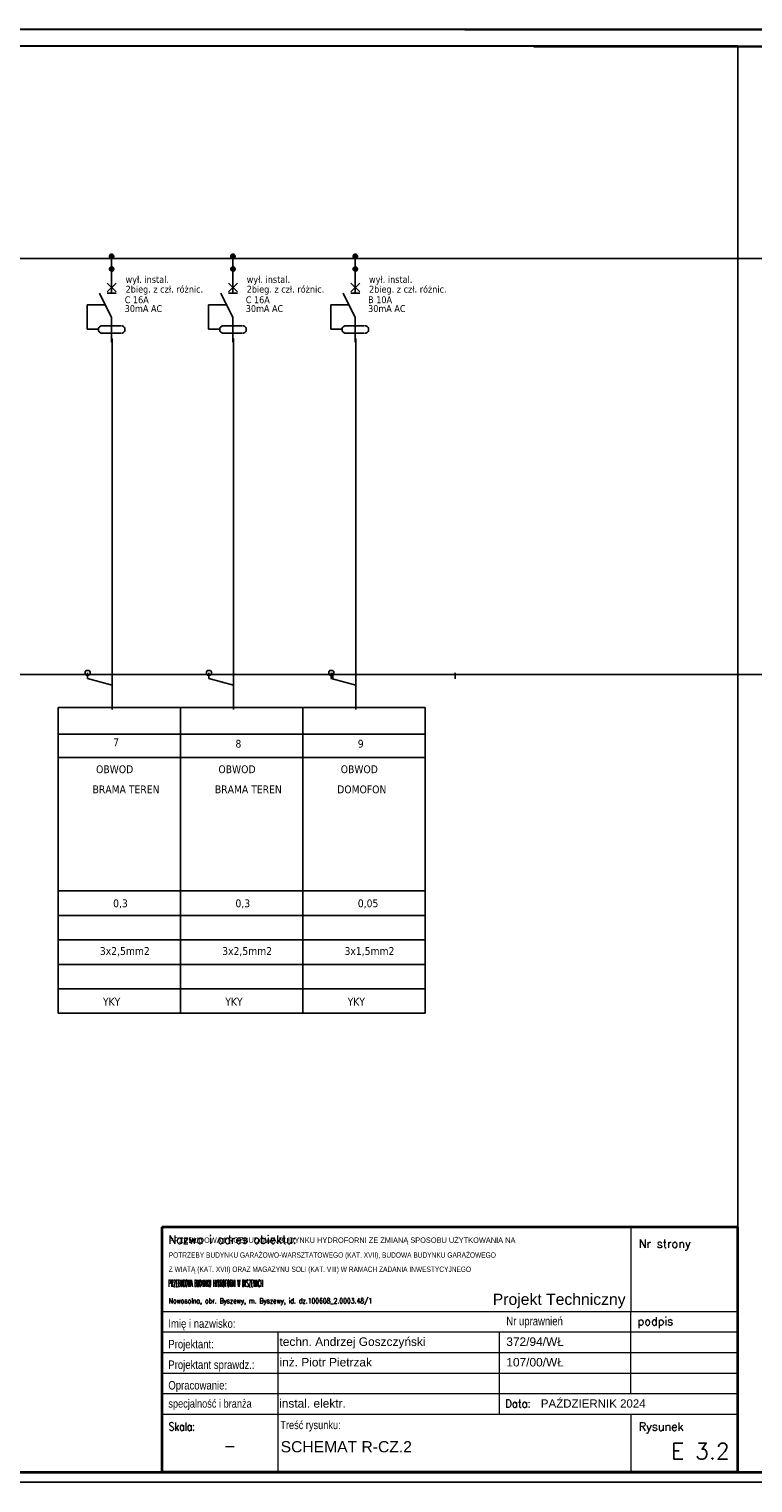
# Model space of a CAD drawing. Header units: millimetres. Extents: x 18084 to 47233, y 38174 to 56392.
# Tile 44 of 251: x 28927 to 30406, y 41994 to 44966. Entities that reach past the tile are written whole.
import ezdxf
from ezdxf.enums import TextEntityAlignment as Align

# ---------------------------------------------------------------- set-up
doc = ezdxf.new("R2010")
doc.units = ezdxf.units.MM
doc.header["$LTSCALE"] = 100
doc.linetypes.add('DASHEDX2', pattern=[38.1, 25.4, -12.7])
for name, color, linetype in [('3', 7, 'Continuous'), ('4', 7, 'Continuous'), ('5', 7, 'Continuous'), ('6', 7, 'Continuous')]:
    doc.layers.add(name, color=color, linetype=linetype)
for name, color, linetype, lineweight in [('_M_TABELKA RZUT CAŁOŚCI', 7, 'Continuous', 20), ('_TABELKA_Nr_Pióra__1', 7, 'Continuous', 13), ('A-tabelka', 251, 'Continuous', 20)]:
    doc.layers.add(name, color=color, linetype=linetype, lineweight=lineweight)
doc.styles.add('ARIAL', font='arial.ttf', dxfattribs={"width": 0.8})
doc.styles.add('GENERATED_STYLE_2', font='arial.ttf')
doc.styles.add('ROMANS', font='romans.shx', dxfattribs={"width": 0.7})
doc.styles.add('SIMPLEX', font='simplex.shx')
doc.styles.add('TAHOMA', font='tahoma.ttf')

# ---------------------------------------------------------------- blocks, each defined once
blk = doc.blocks.new('Tabela_A+SPR_ADT')
at = {"color": 5, "lineweight": 35}
for p, q in [((0, 546.1), (-1286.3, 546.1)), ((-1286.3, 546.1), (-1286.3, 0)), ((0, 0), (0, 546.1)), ((-1286.3, 0), (0, 0))]:
    blk.add_line(p, q, dxfattribs=at)
for p, q in [((-238.9, 546.1), (-238.9, 358.3)), ((-1286.3, 358.3), (0, 358.3)), ((-238.9, 174.6), (-238.9, 358.3)), ((-1286.3, 312.4), (0, 312.4)), ((-1026.1, 128.6), (-1026.1, 312.4)), ((-531.9, 128.6), (-531.9, 312.4)), ((-1286.3, 266.4), (0, 266.4)), ((-1286.3, 220.5), (0, 220.5)), ((-1286.3, 174.6), (-422.6, 174.6)), ((-422.6, 174.6), (0, 174.6)), ((-1286.3, 128.6), (0, 128.6)), ((-1026.1, 0), (-1026.1, 128.6)), ((-238.9, 128.6), (-238.9, 0))]:
    blk.add_line(p, q)
at = {"color": 7, "linetype": 'Continuous', "style": 'ROMANS'}
blk.add_text('Nazwa i adres obiektu:', height=18.375, dxfattribs=at).set_placement((-1271.4, 509.4))
at = {"color": 7, "style": 'ROMANS'}
for s, p in [('Nr strony', (-221.4, 500.2)), ('podpis', (-224, 327.1)), ('Rysunek', (-221.4, 91.9))]:
    blk.add_text(s, height=18.38, dxfattribs=at).set_placement(p)
at = {"color": 7}
for s, height, style, width, p in [('Imię i nazwisko:', 19, 'ARIAL', 0.8, (-1271.4, 321.6)), ('Nr uprawnień', 19, 'ARIAL', 0.8, (-517, 327.1)), ('Projektant:', 19, 'ARIAL', 0.8, (-1271.4, 275.6)), ('Projektant sprawdz.:', 19, 'ARIAL', 0.8, (-1271.4, 229.7)), ('Opracowanie:', 19, 'ARIAL', 0.8, (-1271.4, 183.8)), ('specjalność i branża', 18.375, 'ARIAL', 0.8, (-1271.4, 143.3)), ('Data:', 18.38, 'ROMANS', 0.9, (-519.6, 143.3)), ('Skala:', 18.38, 'ROMANS', 0.8, (-1270.5, 91.9)), ('Treść rysunku:', 18.375, 'ARIAL', 0.8, (-1021.5, 95.4))]:
    blk.add_text(s, height=height, dxfattribs=dict(at, style=style, width=width)).set_placement(p)
at = {"color": 7, "style": 'ROMANS', "width": 0.85, "flags": 4}
blk.add_attdef('NAZWA', text='', height=22, dxfattribs=at).set_placement((-1270.5, 496.6), align=Align.TOP_LEFT)
at = {"color": 7}
for tag, p, height, style, width, flags in [('OBIEKT_1', (-1270.5, 438.3), 22, 'ROMANS', 0.72, 4), ('ADRES_1', (-1270.5, 405.9), 19, 'ROMANS', 0.75, 4), ('ADRES_2', (-1270.5, 376.1), 19, 'ROMANS', 0.75, 4), ('PROJEKTANT_ARCHITEKTURY', (-1023.3, 281.1), 19, 'ROMANS', 0.85, 8), ('UPR_1', (-517, 281.1), 19, 'ROMANS', 0.85, 4), ('PROJEKTANT_SPRAWDZAJACY', (-1023.3, 235.2), 19, 'ROMANS', 0.85, 8), ('UPR_2', (-517, 235.2), 19, 'ROMANS', 0.85, 4), ('OPRACOWANIE', (-1023.3, 189.3), 19, 'ROMANS', 0.7, 4), ('UPR_3', (-517, 189.3), 19, 'ROMANS', 0.85, 4), ('BRANŻA', (-1024.2, 143.3), 19, 'ARIAL', 0.9, 4)]:
    blk.add_attdef(tag, p, '', height=height, dxfattribs=dict(at, style=style, width=width, flags=flags))
at = {"color": 7, "style": 'ROMANS', "flags": 4}
blk.add_attdef('NR_STR', text='', height=36, dxfattribs=at).set_placement((-19.5, 436.5), align=Align.RIGHT)
at = {"color": 7, "lineweight": 35, "style": 'ROMANS', "width": 0.9, "flags": 4}
blk.add_attdef('DATA', (-440, 143.3), '', height=18.4, dxfattribs=at)
at = {"color": 5, "lineweight": 35, "style": 'ROMANS', "flags": 4}
blk.add_attdef('SKALA', text='', height=25, dxfattribs=at).set_placement((-1133.9, 58.5), align=Align.MIDDLE_CENTER)
at = {"color": 5, "lineweight": 35, "style": 'ROMANS', "width": 0.85, "flags": 4}
for tag, p in [('TEMAT', (-1024.2, 58)), ('TEMAT2', (-1024.2, 19.9))]:
    blk.add_attdef(tag, p, '', height=25, dxfattribs=at)
at = {"color": 5, "lineweight": 35, "style": 'ROMANS', "flags": 4}
blk.add_attdef('NR', text='', height=36, dxfattribs=at).set_placement((-18.4, 28.2), align=Align.RIGHT)

msp = doc.modelspace()

# ---------------------------------------------------------------- hatches: boundary and pattern name
at = {"linetype": 'Continuous'}
h = msp.add_hatch(dxfattribs=at)
h.set_pattern_fill('ANSI31', color=256, style=0)
h.set_pattern_definition([(45, (23144.7671, 57519.32565), (-0.0883883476, 0.0883883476), [])])
h.paths.add_polyline_path([(29091.2, 44501.7), (29091.3, 44500.8), (29091.5, 44500), (29091.9, 44499.2), (29092.5, 44498.5), (29093.2, 44498), (29093.9, 44497.6), (29094.8, 44497.3), (29095.7, 44497.2), (29096.5, 44497.3), (29097.4, 44497.6), (29098.2, 44498), (29098.9, 44498.5), (29099.4, 44499.2), (29099.8, 44500), (29100.1, 44500.8), (29100.2, 44501.7), (29100.1, 44502.6), (29099.8, 44503.4), (29099.4, 44504.2), (29098.9, 44504.9), (29098.2, 44505.5), (29097.4, 44505.9), (29096.5, 44506.1), (29095.7, 44506.2), (29094.8, 44506.1), (29093.9, 44505.9), (29093.2, 44505.5), (29092.5, 44504.9), (29091.9, 44504.2), (29091.5, 44503.4), (29091.3, 44502.6)])
h = msp.add_hatch(dxfattribs=at)
h.set_pattern_fill('ANSI31', color=256, style=0)
h.set_pattern_definition([(45, (23392.7671, 57519.32565), (-0.0883883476, 0.0883883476), [])])
h.paths.add_polyline_path([(29339.2, 44501.7), (29339.3, 44500.8), (29339.5, 44500), (29339.9, 44499.2), (29340.5, 44498.5), (29341.2, 44498), (29341.9, 44497.6), (29342.8, 44497.3), (29343.7, 44497.2), (29344.5, 44497.3), (29345.4, 44497.6), (29346.2, 44498), (29346.9, 44498.5), (29347.4, 44499.2), (29347.8, 44500), (29348.1, 44500.8), (29348.2, 44501.7), (29348.1, 44502.6), (29347.8, 44503.4), (29347.4, 44504.2), (29346.9, 44504.9), (29346.2, 44505.5), (29345.4, 44505.9), (29344.5, 44506.1), (29343.7, 44506.2), (29342.8, 44506.1), (29341.9, 44505.9), (29341.2, 44505.5), (29340.5, 44504.9), (29339.9, 44504.2), (29339.5, 44503.4), (29339.3, 44502.6)])
h = msp.add_hatch(dxfattribs=at)
h.set_pattern_fill('ANSI31', color=256, style=0)
h.set_pattern_definition([(45, (23642.7671, 57519.32565), (-0.0883883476, 0.0883883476), [])])
h.paths.add_polyline_path([(29589.2, 44501.7), (29589.3, 44500.8), (29589.5, 44500), (29589.9, 44499.2), (29590.5, 44498.5), (29591.2, 44498), (29591.9, 44497.6), (29592.8, 44497.3), (29593.7, 44497.2), (29594.5, 44497.3), (29595.4, 44497.6), (29596.2, 44498), (29596.9, 44498.5), (29597.4, 44499.2), (29597.8, 44500), (29598.1, 44500.8), (29598.2, 44501.7), (29598.1, 44502.6), (29597.8, 44503.4), (29597.4, 44504.2), (29596.9, 44504.9), (29596.2, 44505.5), (29595.4, 44505.9), (29594.5, 44506.1), (29593.7, 44506.2), (29592.8, 44506.1), (29591.9, 44505.9), (29591.2, 44505.5), (29590.5, 44504.9), (29589.9, 44504.2), (29589.5, 44503.4), (29589.3, 44502.6)])
h = msp.add_hatch(dxfattribs=at)
h.set_pattern_fill('ANSI31', color=256, style=0)
h.set_pattern_definition([(45, (23144.7671, 57493.26384), (-0.0883883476, 0.0883883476), [])])
h.paths.add_polyline_path([(29091.2, 44475.7), (29091.3, 44474.8), (29091.5, 44473.9), (29091.9, 44473.2), (29092.5, 44472.5), (29093.2, 44471.9), (29093.9, 44471.5), (29094.8, 44471.2), (29095.7, 44471.2), (29096.5, 44471.2), (29097.4, 44471.5), (29098.2, 44471.9), (29098.9, 44472.5), (29099.4, 44473.2), (29099.8, 44473.9), (29100.1, 44474.8), (29100.2, 44475.7), (29100.1, 44476.5), (29099.8, 44477.4), (29099.4, 44478.2), (29098.9, 44478.8), (29098.2, 44479.4), (29097.4, 44479.8), (29096.5, 44480.1), (29095.7, 44480.2), (29094.8, 44480.1), (29093.9, 44479.8), (29093.2, 44479.4), (29092.5, 44478.8), (29091.9, 44478.2), (29091.5, 44477.4), (29091.3, 44476.5)])
h = msp.add_hatch(dxfattribs=at)
h.set_pattern_fill('ANSI31', color=256, style=0)
h.set_pattern_definition([(45, (23392.7671, 57493.26384), (-0.0883883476, 0.0883883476), [])])
h.paths.add_polyline_path([(29339.2, 44475.7), (29339.3, 44474.8), (29339.5, 44473.9), (29339.9, 44473.2), (29340.5, 44472.5), (29341.2, 44471.9), (29341.9, 44471.5), (29342.8, 44471.2), (29343.7, 44471.2), (29344.5, 44471.2), (29345.4, 44471.5), (29346.2, 44471.9), (29346.9, 44472.5), (29347.4, 44473.2), (29347.8, 44473.9), (29348.1, 44474.8), (29348.2, 44475.7), (29348.1, 44476.5), (29347.8, 44477.4), (29347.4, 44478.2), (29346.9, 44478.8), (29346.2, 44479.4), (29345.4, 44479.8), (29344.5, 44480.1), (29343.7, 44480.2), (29342.8, 44480.1), (29341.9, 44479.8), (29341.2, 44479.4), (29340.5, 44478.8), (29339.9, 44478.2), (29339.5, 44477.4), (29339.3, 44476.5)])
h = msp.add_hatch(dxfattribs=at)
h.set_pattern_fill('ANSI31', color=256, style=0)
h.set_pattern_definition([(45, (23642.7671, 57493.26384), (-0.0883883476, 0.0883883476), [])])
h.paths.add_polyline_path([(29589.2, 44475.7), (29589.3, 44474.8), (29589.5, 44473.9), (29589.9, 44473.2), (29590.5, 44472.5), (29591.2, 44471.9), (29591.9, 44471.5), (29592.8, 44471.2), (29593.7, 44471.2), (29594.5, 44471.2), (29595.4, 44471.5), (29596.2, 44471.9), (29596.9, 44472.5), (29597.4, 44473.2), (29597.8, 44473.9), (29598.1, 44474.8), (29598.2, 44475.7), (29598.1, 44476.5), (29597.8, 44477.4), (29597.4, 44478.2), (29596.9, 44478.8), (29596.2, 44479.4), (29595.4, 44479.8), (29594.5, 44480.1), (29593.7, 44480.2), (29592.8, 44480.1), (29591.9, 44479.8), (29591.2, 44479.4), (29590.5, 44478.8), (29589.9, 44478.2), (29589.5, 44477.4), (29589.3, 44476.5)])

# ---------------------------------------------------------------- linework, layer by layer
for p, q in [((29817.7, 44964.4), (34909, 44964.4)), ((30324.5, 44964.4), (34909, 44964.4)), ((24910.1, 44932), (34295.4, 44930.1)), ((25026.7, 44932), (34412, 44930.1)), ((26019.2, 44932), (35404.5, 44930.1)), ((26180.5, 44932), (35565.8, 44930.1)), ((29958.7, 44930.1), (34909, 44930.1)), ((30375.7, 42016.8), (30375.7, 44931.8)), ((34295.4, 42017), (24910.1, 42017)), ((34412, 42017), (25026.7, 42017)), ((35565.8, 42015.1), (26180.5, 42015.1))]:
    msp.add_line(p, q, dxfattribs=at)
at = {"linetype": 'DASHEDX2'}
for p, q in [((29096.6, 44012.7), (29096.6, 44333.6)), ((29344.6, 44012.7), (29344.6, 44333.6)), ((29594.6, 44012.7), (29594.6, 44333.6))]:
    msp.add_line(p, q, dxfattribs=at)
at = {"color": 0}
for p, q in [((28986.8, 43579.3), (28986.8, 42954.3)), ((28985.8, 43524.6), (29236.8, 43524.6)), ((28986.8, 43527.6), (28986.8, 42954.3)), ((28986.8, 43527.6), (28986.8, 42954.3)), ((29235.8, 43524.6), (29486.8, 43524.6)), ((29236.8, 43527.6), (29236.8, 42954.3)), ((29485.8, 43524.6), (29736.8, 43524.6)), ((29486.8, 43527.6), (29486.8, 42954.3)), ((29486.8, 43527.6), (29486.8, 42954.3)), ((29486.8, 43527.6), (29486.8, 42954.3)), ((29736.8, 43527.6), (29736.8, 42954.3)), ((29736.8, 43527.6), (29736.8, 42954.3)), ((28985.8, 43477.3), (29236.8, 43477.3)), ((29235.8, 43477.3), (29486.8, 43477.3)), ((29485.8, 43477.3), (29736.8, 43477.3)), ((28985.8, 43204.3), (29236.8, 43204.3)), ((29235.8, 43204.3), (29486.8, 43204.3)), ((29485.8, 43204.3), (29736.8, 43204.3)), ((28985.8, 43154.3), (29236.8, 43154.3)), ((29235.8, 43154.3), (29486.8, 43154.3)), ((29485.8, 43154.3), (29736.8, 43154.3))]:
    msp.add_line(p, q, dxfattribs=at)
at = {"layer": '3', "color": 7}
for points in [[(28986.8, 43579.3), (28986.8, 43529.3)], [(28986.8, 43529.3), (28986.8, 43579.3)], [(28986.8, 43579.3), (28986.8, 43529.3)], [(28986.8, 43529.3), (28986.8, 43579.3)], [(28986.8, 42954.3), (28986.8, 43579.3)], [(28986.8, 43579.3), (29236.8, 43579.3)], [(28986.8, 43529.3), (28986.8, 43579.3)], [(28986.8, 43579.3), (28986.8, 43529.3)], [(28986.8, 42954.3), (28986.8, 43579.3)], [(28986.8, 43529.3), (28986.8, 43579.3)], [(28986.8, 43579.3), (28986.8, 43529.3)], [(28986.8, 43528.3), (28986.8, 43578.3)], [(28986.8, 43578.3), (28986.8, 43528.3)], [(28986.8, 43528.3), (28986.8, 43578.3)], [(28986.8, 43578.3), (28986.8, 43528.3)], [(28986.8, 43527.6), (28986.8, 43577.6)], [(28986.8, 43527.6), (28986.8, 43577.6)], [(29236.8, 43579.3), (29236.8, 43529.3)], [(29236.8, 43529.3), (29236.8, 43579.3)], [(29236.8, 42954.3), (29236.8, 43579.3)], [(29236.8, 43579.3), (29486.8, 43579.3)], [(29236.8, 43529.3), (29236.8, 43579.3)], [(29236.8, 43579.3), (29236.8, 43529.3)], [(29236.8, 42954.3), (29236.8, 43579.3)], [(29236.8, 43529.3), (29236.8, 43579.3)], [(29236.8, 43579.3), (29236.8, 43529.3)], [(29236.8, 43528.3), (29236.8, 43578.3)], [(29236.8, 43578.3), (29236.8, 43528.3)], [(29236.8, 43527.6), (29236.8, 43577.6)], [(29486.8, 43579.3), (29486.8, 43529.3)], [(29486.8, 43529.3), (29486.8, 43579.3)], [(29486.8, 43579.3), (29486.8, 43529.3)], [(29486.8, 43529.3), (29486.8, 43579.3)], [(29486.8, 42954.3), (29486.8, 43579.3)], [(29486.8, 43529.3), (29486.8, 43579.3)], [(29486.8, 43579.3), (29486.8, 43529.3)], [(29486.8, 42954.3), (29486.8, 43579.3)], [(29486.8, 43529.3), (29486.8, 43579.3)], [(29486.8, 43579.3), (29486.8, 43529.3)], [(29486.8, 43579.3), (29486.8, 43529.3)], [(29486.8, 43529.3), (29486.8, 43579.3)], [(29486.8, 42954.3), (29486.8, 43579.3)], [(29486.8, 43579.3), (29736.8, 43579.3)], [(29486.8, 43529.3), (29486.8, 43579.3)], [(29486.8, 43579.3), (29486.8, 43529.3)], [(29486.8, 42954.3), (29486.8, 43579.3)], [(29486.8, 43529.3), (29486.8, 43579.3)], [(29486.8, 43579.3), (29486.8, 43529.3)], [(29486.8, 43528.3), (29486.8, 43578.3)], [(29486.8, 43578.3), (29486.8, 43528.3)], [(29486.8, 43528.3), (29486.8, 43578.3)], [(29486.8, 43578.3), (29486.8, 43528.3)], [(29486.8, 43528.3), (29486.8, 43578.3)], [(29486.8, 43578.3), (29486.8, 43528.3)], [(29486.8, 43527.6), (29486.8, 43577.6)], [(29486.8, 43527.6), (29486.8, 43577.6)], [(29486.8, 43527.6), (29486.8, 43577.6)], [(29736.8, 43579.3), (29736.8, 43529.3)], [(29736.8, 43529.3), (29736.8, 43579.3)], [(29736.8, 43579.3), (29736.8, 43529.3)], [(29736.8, 43529.3), (29736.8, 43579.3)], [(29736.8, 42954.3), (29736.8, 43579.3)], [(29736.8, 43529.3), (29736.8, 43579.3)], [(29736.8, 43579.3), (29736.8, 43529.3)], [(29736.8, 42954.3), (29736.8, 43579.3)], [(29736.8, 43529.3), (29736.8, 43579.3)], [(29736.8, 43579.3), (29736.8, 43529.3)], [(29736.8, 43528.3), (29736.8, 43578.3)], [(29736.8, 43578.3), (29736.8, 43528.3)], [(29736.8, 43528.3), (29736.8, 43578.3)], [(29736.8, 43578.3), (29736.8, 43528.3)], [(29736.8, 43527.6), (29736.8, 43577.6)], [(29736.8, 43527.6), (29736.8, 43577.6)], [(28986.8, 43479.3), (28986.8, 43529.3)], [(28986.8, 43529.3), (28986.8, 43479.3)], [(28986.8, 43479.3), (28986.8, 43529.3)], [(28986.8, 43529.3), (28986.8, 43479.3)], [(29236.8, 43479.3), (29236.8, 43529.3)], [(29236.8, 43529.3), (29236.8, 43479.3)], [(29236.8, 43479.3), (29236.8, 43529.3)], [(29236.8, 43529.3), (29236.8, 43479.3)], [(29486.8, 43479.3), (29486.8, 43529.3)], [(29486.8, 43529.3), (29486.8, 43479.3)], [(29486.8, 43479.3), (29486.8, 43529.3)], [(29486.8, 43529.3), (29486.8, 43479.3)], [(28986.8, 43206.3), (28986.8, 43479.3)], [(28986.8, 43206.3), (28986.8, 43479.3)], [(28986.8, 43206.3), (28986.8, 43479.3)], [(28986.8, 43206.3), (28986.8, 43479.3)], [(28986.8, 43477.6), (28986.8, 43202.6)], [(28986.8, 43202.6), (28986.8, 43477.6)], [(28986.8, 43477.6), (28986.8, 43202.6)], [(28986.8, 43202.6), (28986.8, 43477.6)], [(29236.8, 43206.3), (29236.8, 43479.3)], [(29236.8, 43206.3), (29236.8, 43479.3)], [(29236.8, 43206.3), (29236.8, 43479.3)], [(29236.8, 43477.6), (29236.8, 43202.6)], [(29236.8, 43202.6), (29236.8, 43477.6)], [(29486.8, 43206.3), (29486.8, 43479.3)], [(29486.8, 43206.3), (29486.8, 43479.3)], [(29486.8, 43206.3), (29486.8, 43479.3)], [(29486.8, 43206.3), (29486.8, 43479.3)], [(29486.8, 43206.3), (29486.8, 43479.3)], [(29486.8, 43206.3), (29486.8, 43479.3)], [(29486.8, 43206.3), (29486.8, 43479.3)], [(29486.8, 43477.6), (29486.8, 43202.6)], [(29486.8, 43202.6), (29486.8, 43477.6)], [(29486.8, 43477.6), (29486.8, 43202.6)], [(29486.8, 43202.6), (29486.8, 43477.6)], [(29486.8, 43477.6), (29486.8, 43202.6)], [(29486.8, 43202.6), (29486.8, 43477.6)], [(29736.8, 43206.3), (29736.8, 43479.3)], [(29736.8, 43206.3), (29736.8, 43479.3)], [(29736.8, 43206.3), (29736.8, 43479.3)], [(29736.8, 43206.3), (29736.8, 43479.3)], [(29736.8, 43477.6), (29736.8, 43202.6)], [(29736.8, 43202.6), (29736.8, 43477.6)], [(29736.8, 43477.6), (29736.8, 43202.6)], [(29736.8, 43202.6), (29736.8, 43477.6)], [(28986.8, 43206.3), (28986.8, 43154.3)], [(28986.8, 43154.3), (28986.8, 43206.3)], [(28986.8, 43206.3), (28986.8, 43154.3)], [(28986.8, 43154.3), (28986.8, 43206.3)], [(28986.8, 43154.3), (28986.8, 43206.3)], [(28986.8, 43206.3), (28986.8, 43154.3)], [(28986.8, 43154.3), (28986.8, 43206.3)], [(28986.8, 43206.3), (28986.8, 43154.3)], [(28986.8, 43205.3), (28986.8, 43153.3)], [(28986.8, 43153.3), (28986.8, 43205.3)], [(28986.8, 43205.3), (28986.8, 43153.3)], [(28986.8, 43153.3), (28986.8, 43205.3)], [(28986.8, 43152.6), (28986.8, 43202.6)], [(28986.8, 43202.6), (28986.8, 43152.6)], [(28986.8, 43152.6), (28986.8, 43202.6)], [(28986.8, 43202.6), (28986.8, 43152.6)], [(29236.8, 43206.3), (29236.8, 43154.3)], [(29236.8, 43154.3), (29236.8, 43206.3)], [(29236.8, 43154.3), (29236.8, 43206.3)], [(29236.8, 43206.3), (29236.8, 43154.3)], [(29236.8, 43154.3), (29236.8, 43206.3)], [(29236.8, 43206.3), (29236.8, 43154.3)], [(29236.8, 43205.3), (29236.8, 43153.3)], [(29236.8, 43153.3), (29236.8, 43205.3)], [(29236.8, 43152.6), (29236.8, 43202.6)], [(29236.8, 43202.6), (29236.8, 43152.6)], [(29486.8, 43206.3), (29486.8, 43154.3)], [(29486.8, 43154.3), (29486.8, 43206.3)], [(29486.8, 43206.3), (29486.8, 43154.3)], [(29486.8, 43154.3), (29486.8, 43206.3)], [(29486.8, 43154.3), (29486.8, 43206.3)], [(29486.8, 43206.3), (29486.8, 43154.3)], [(29486.8, 43154.3), (29486.8, 43206.3)], [(29486.8, 43206.3), (29486.8, 43154.3)], [(29486.8, 43206.3), (29486.8, 43154.3)], [(29486.8, 43154.3), (29486.8, 43206.3)], [(29486.8, 43154.3), (29486.8, 43206.3)], [(29486.8, 43206.3), (29486.8, 43154.3)], [(29486.8, 43154.3), (29486.8, 43206.3)], [(29486.8, 43206.3), (29486.8, 43154.3)], [(29486.8, 43205.3), (29486.8, 43153.3)], [(29486.8, 43153.3), (29486.8, 43205.3)], [(29486.8, 43205.3), (29486.8, 43153.3)], [(29486.8, 43153.3), (29486.8, 43205.3)], [(29486.8, 43205.3), (29486.8, 43153.3)], [(29486.8, 43153.3), (29486.8, 43205.3)], [(29486.8, 43152.6), (29486.8, 43202.6)], [(29486.8, 43202.6), (29486.8, 43152.6)], [(29486.8, 43152.6), (29486.8, 43202.6)], [(29486.8, 43202.6), (29486.8, 43152.6)], [(29486.8, 43152.6), (29486.8, 43202.6)], [(29486.8, 43202.6), (29486.8, 43152.6)], [(29736.8, 43206.3), (29736.8, 43154.3)], [(29736.8, 43154.3), (29736.8, 43206.3)], [(29736.8, 43206.3), (29736.8, 43154.3)], [(29736.8, 43154.3), (29736.8, 43206.3)], [(29736.8, 43154.3), (29736.8, 43206.3)], [(29736.8, 43206.3), (29736.8, 43154.3)], [(29736.8, 43154.3), (29736.8, 43206.3)], [(29736.8, 43206.3), (29736.8, 43154.3)], [(29736.8, 43205.3), (29736.8, 43153.3)], [(29736.8, 43153.3), (29736.8, 43205.3)], [(29736.8, 43205.3), (29736.8, 43153.3)], [(29736.8, 43153.3), (29736.8, 43205.3)], [(29736.8, 43152.6), (29736.8, 43202.6)], [(29736.8, 43202.6), (29736.8, 43152.6)], [(29736.8, 43152.6), (29736.8, 43202.6)], [(29736.8, 43202.6), (29736.8, 43152.6)], [(28986.8, 43154.3), (28986.8, 43104.3)], [(28986.8, 43104.3), (28986.8, 43154.3)], [(28986.8, 43154.3), (28986.8, 43104.3)], [(28986.8, 43104.3), (28986.8, 43154.3)], [(28986.8, 43104.3), (28986.8, 43154.3)], [(28986.8, 43154.3), (28986.8, 43104.3)], [(28986.8, 43104.3), (28986.8, 43154.3)], [(28986.8, 43154.3), (28986.8, 43104.3)], [(28986.8, 43153.3), (28986.8, 43103.3)], [(28986.8, 43103.3), (28986.8, 43153.3)], [(28986.8, 43153.3), (28986.8, 43103.3)], [(28986.8, 43103.3), (28986.8, 43153.3)], [(28986.8, 43102.6), (28986.8, 43152.6)], [(28986.8, 43152.6), (28986.8, 43102.6)], [(28986.8, 43102.6), (28986.8, 43152.6)], [(28986.8, 43152.6), (28986.8, 43102.6)], [(29236.8, 43154.3), (29236.8, 43104.3)], [(29236.8, 43104.3), (29236.8, 43154.3)], [(29236.8, 43104.3), (29236.8, 43154.3)], [(29236.8, 43154.3), (29236.8, 43104.3)], [(29236.8, 43104.3), (29236.8, 43154.3)], [(29236.8, 43154.3), (29236.8, 43104.3)], [(29236.8, 43153.3), (29236.8, 43103.3)], [(29236.8, 43103.3), (29236.8, 43153.3)], [(29236.8, 43102.6), (29236.8, 43152.6)], [(29236.8, 43152.6), (29236.8, 43102.6)], [(29486.8, 43154.3), (29486.8, 43104.3)], [(29486.8, 43104.3), (29486.8, 43154.3)], [(29486.8, 43154.3), (29486.8, 43104.3)], [(29486.8, 43104.3), (29486.8, 43154.3)], [(29486.8, 43104.3), (29486.8, 43154.3)], [(29486.8, 43154.3), (29486.8, 43104.3)], [(29486.8, 43104.3), (29486.8, 43154.3)], [(29486.8, 43154.3), (29486.8, 43104.3)], [(29486.8, 43154.3), (29486.8, 43104.3)], [(29486.8, 43104.3), (29486.8, 43154.3)], [(29486.8, 43104.3), (29486.8, 43154.3)], [(29486.8, 43154.3), (29486.8, 43104.3)], [(29486.8, 43104.3), (29486.8, 43154.3)], [(29486.8, 43154.3), (29486.8, 43104.3)], [(29486.8, 43153.3), (29486.8, 43103.3)], [(29486.8, 43103.3), (29486.8, 43153.3)], [(29486.8, 43153.3), (29486.8, 43103.3)], [(29486.8, 43103.3), (29486.8, 43153.3)], [(29486.8, 43153.3), (29486.8, 43103.3)], [(29486.8, 43103.3), (29486.8, 43153.3)], [(29486.8, 43102.6), (29486.8, 43152.6)], [(29486.8, 43152.6), (29486.8, 43102.6)], [(29486.8, 43102.6), (29486.8, 43152.6)], [(29486.8, 43152.6), (29486.8, 43102.6)], [(29486.8, 43102.6), (29486.8, 43152.6)], [(29486.8, 43152.6), (29486.8, 43102.6)], [(29736.8, 43154.3), (29736.8, 43104.3)], [(29736.8, 43104.3), (29736.8, 43154.3)], [(29736.8, 43154.3), (29736.8, 43104.3)], [(29736.8, 43104.3), (29736.8, 43154.3)], [(29736.8, 43104.3), (29736.8, 43154.3)], [(29736.8, 43154.3), (29736.8, 43104.3)], [(29736.8, 43104.3), (29736.8, 43154.3)], [(29736.8, 43154.3), (29736.8, 43104.3)], [(29736.8, 43153.3), (29736.8, 43103.3)], [(29736.8, 43103.3), (29736.8, 43153.3)], [(29736.8, 43153.3), (29736.8, 43103.3)], [(29736.8, 43103.3), (29736.8, 43153.3)], [(29736.8, 43102.6), (29736.8, 43152.6)], [(29736.8, 43152.6), (29736.8, 43102.6)], [(29736.8, 43102.6), (29736.8, 43152.6)], [(29736.8, 43152.6), (29736.8, 43102.6)], [(29236.8, 43104.3), (28986.8, 43104.3)], [(28986.8, 43104.3), (29236.8, 43104.3)], [(28986.8, 43054.3), (28986.8, 43104.3)], [(28986.8, 43104.3), (28986.8, 43054.3)], [(28986.8, 43054.3), (28986.8, 43104.3)], [(28986.8, 43104.3), (28986.8, 43054.3)], [(29486.8, 43104.3), (29236.8, 43104.3)], [(29236.8, 43104.3), (29486.8, 43104.3)], [(29236.8, 43054.3), (29236.8, 43104.3)], [(29236.8, 43104.3), (29236.8, 43054.3)], [(29236.8, 43054.3), (29236.8, 43104.3)], [(29236.8, 43104.3), (29236.8, 43054.3)], [(29486.8, 43054.3), (29486.8, 43104.3)], [(29486.8, 43104.3), (29486.8, 43054.3)], [(29486.8, 43054.3), (29486.8, 43104.3)], [(29486.8, 43104.3), (29486.8, 43054.3)], [(29736.8, 43104.3), (29486.8, 43104.3)], [(29486.8, 43104.3), (29736.8, 43104.3)], [(29486.8, 43054.3), (29486.8, 43104.3)], [(29486.8, 43104.3), (29486.8, 43054.3)], [(29486.8, 43054.3), (29486.8, 43104.3)], [(29486.8, 43104.3), (29486.8, 43054.3)], [(29736.8, 43054.3), (29736.8, 43104.3)], [(29736.8, 43104.3), (29736.8, 43054.3)], [(29736.8, 43054.3), (29736.8, 43104.3)], [(29736.8, 43104.3), (29736.8, 43054.3)], [(29236.8, 43054.3), (28986.8, 43054.3)], [(28986.8, 43054.3), (29236.8, 43054.3)], [(28986.8, 43004.3), (28986.8, 43054.3)], [(28986.8, 43054.3), (28986.8, 43004.3)], [(28986.8, 43004.3), (28986.8, 43054.3)], [(28986.8, 43054.3), (28986.8, 43004.3)], [(29486.8, 43054.3), (29236.8, 43054.3)], [(29236.8, 43054.3), (29486.8, 43054.3)], [(29236.8, 43004.3), (29236.8, 43054.3)], [(29236.8, 43054.3), (29236.8, 43004.3)], [(29236.8, 43004.3), (29236.8, 43054.3)], [(29236.8, 43054.3), (29236.8, 43004.3)], [(29486.8, 43004.3), (29486.8, 43054.3)], [(29486.8, 43054.3), (29486.8, 43004.3)], [(29486.8, 43004.3), (29486.8, 43054.3)], [(29486.8, 43054.3), (29486.8, 43004.3)], [(29736.8, 43054.3), (29486.8, 43054.3)], [(29486.8, 43054.3), (29736.8, 43054.3)], [(29486.8, 43004.3), (29486.8, 43054.3)], [(29486.8, 43054.3), (29486.8, 43004.3)], [(29486.8, 43004.3), (29486.8, 43054.3)], [(29486.8, 43054.3), (29486.8, 43004.3)], [(29736.8, 43004.3), (29736.8, 43054.3)], [(29736.8, 43054.3), (29736.8, 43004.3)], [(29736.8, 43004.3), (29736.8, 43054.3)], [(29736.8, 43054.3), (29736.8, 43004.3)], [(29236.8, 43004.3), (28986.8, 43004.3)], [(28986.8, 43004.3), (29236.8, 43004.3)], [(28986.8, 43004.3), (28986.8, 42954.3)], [(28986.8, 42954.3), (28986.8, 43004.3)], [(28986.8, 43004.3), (28986.8, 42954.3)], [(28986.8, 42954.3), (28986.8, 43004.3)], [(29486.8, 43004.3), (29236.8, 43004.3)], [(29236.8, 43004.3), (29486.8, 43004.3)], [(29236.8, 43004.3), (29236.8, 42954.3)], [(29236.8, 42954.3), (29236.8, 43004.3)], [(29236.8, 43004.3), (29236.8, 42954.3)], [(29236.8, 42954.3), (29236.8, 43004.3)], [(29486.8, 43004.3), (29486.8, 42954.3)], [(29486.8, 42954.3), (29486.8, 43004.3)], [(29486.8, 43004.3), (29486.8, 42954.3)], [(29486.8, 42954.3), (29486.8, 43004.3)], [(29736.8, 43004.3), (29486.8, 43004.3)], [(29486.8, 43004.3), (29736.8, 43004.3)], [(29486.8, 43004.3), (29486.8, 42954.3)], [(29486.8, 42954.3), (29486.8, 43004.3)], [(29486.8, 43004.3), (29486.8, 42954.3)], [(29486.8, 42954.3), (29486.8, 43004.3)], [(29736.8, 43004.3), (29736.8, 42954.3)], [(29736.8, 42954.3), (29736.8, 43004.3)], [(29736.8, 43004.3), (29736.8, 42954.3)], [(29736.8, 42954.3), (29736.8, 43004.3)], [(29236.8, 42954.3), (28986.8, 42954.3)], [(29236.8, 42954.3), (28986.8, 42954.3)], [(29486.8, 42954.3), (29236.8, 42954.3)], [(29486.8, 42954.3), (29236.8, 42954.3)], [(29736.8, 42954.3), (29486.8, 42954.3)], [(29736.8, 42954.3), (29486.8, 42954.3)]]:
    msp.add_lwpolyline(points, dxfattribs=at)
at = {"layer": '4', "color": 252}
for points in [[(29095.7, 44502.2), (29095.7, 44477.2)], [(29343.7, 44502.2), (29343.7, 44477.2)], [(29593.7, 44502.2), (29593.7, 44477.2)]]:
    msp.add_lwpolyline(points, dxfattribs=at)
at = {"layer": '4', "color": 7}
for points in [[(29095.7, 44432.1), (29095.7, 44426.1)], [(29343.7, 44432.1), (29343.7, 44426.1)], [(29593.7, 44432.1), (29593.7, 44426.1)], [(29096.6, 44012.7), (29096.6, 43700.3)], [(29344.6, 44012.7), (29344.6, 43700.3)], [(29594.6, 44012.7), (29594.6, 43700.3)], [(29096.6, 43700.3), (29096.6, 43575.3)], [(29344.6, 43700.3), (29344.6, 43575.3)], [(29594.6, 43700.3), (29594.6, 43575.3)], [(24682.1, 43647), (32805.9, 43647)], [(24959, 43647), (33082.9, 43647)], [(25406.1, 43647), (33530, 43647)], [(25692.5, 43647), (33816.3, 43647)], [(26285.5, 43647), (34409.3, 43647)], [(29046.6, 43638.3), (29046.6, 43650.3)], [(29096.6, 43625.3), (29046.6, 43638.3)], [(29294.6, 43638.3), (29294.6, 43650.3)], [(29344.6, 43625.3), (29294.6, 43638.3)], [(29544.6, 43638.3), (29544.6, 43650.3)], [(29594.6, 43625.3), (29544.6, 43638.3)], [(29547.6, 43638.1), (29547.6, 43650.1)], [(29797.6, 43638.1), (29797.6, 43650.1)]]:
    msp.add_lwpolyline(points, dxfattribs=at)
for points in [[(29051.6, 43650.3), (29051.6, 43647.3), (29049.6, 43645.3), (29046.6, 43645.3), (29043.6, 43645.3), (29041.6, 43647.3), (29041.6, 43650.3), (29041.6, 43652.3), (29043.6, 43655.3), (29046.6, 43655.3), (29049.6, 43655.3), (29051.6, 43652.3), (29051.6, 43650.3)], [(29299.6, 43650.3), (29299.6, 43647.3), (29297.6, 43645.3), (29294.6, 43645.3), (29291.6, 43645.3), (29289.6, 43647.3), (29289.6, 43650.3), (29289.6, 43652.3), (29291.6, 43655.3), (29294.6, 43655.3), (29297.6, 43655.3), (29299.6, 43652.3), (29299.6, 43650.3)], [(29549.6, 43650.3), (29549.6, 43647.3), (29547.6, 43645.3), (29544.6, 43645.3), (29541.6, 43645.3), (29539.6, 43647.3), (29539.6, 43650.3), (29539.6, 43652.3), (29541.6, 43655.3), (29544.6, 43655.3), (29547.6, 43655.3), (29549.6, 43652.3), (29549.6, 43650.3)]]:
    msp.add_lwpolyline(points, close=True, dxfattribs=at)
at = {"layer": '5'}
for p, q in [((26245.7, 44966.1), (30445.7, 44966.1)), ((28310.6, 44932), (30375.7, 44931.8)), ((26732.9, 44496.8), (32844.4, 44496.8)), ((27387.3, 44496.8), (33498.8, 44496.8)), ((28298.2, 44496.8), (34409.7, 44496.8)), ((26241.3, 41996.1), (30441.3, 41996.1)), ((28310.6, 42017), (30375.7, 42016.8))]:
    msp.add_line(p, q, dxfattribs=at)
at = {"layer": '6', "color": 7}
for points in [[(29100.2, 44501.7), (29100.1, 44500.8), (29099.8, 44500), (29099.4, 44499.2), (29098.9, 44498.5), (29098.2, 44498), (29097.4, 44497.6), (29096.5, 44497.3), (29095.7, 44497.2), (29094.8, 44497.3), (29093.9, 44497.6), (29093.2, 44498), (29092.5, 44498.5), (29091.9, 44499.2), (29091.5, 44500), (29091.3, 44500.8), (29091.2, 44501.7), (29091.3, 44502.6), (29091.5, 44503.4), (29091.9, 44504.2), (29092.5, 44504.9), (29093.2, 44505.5), (29093.9, 44505.9), (29094.8, 44506.1), (29095.7, 44506.2), (29096.5, 44506.1), (29097.4, 44505.9), (29098.2, 44505.5), (29098.9, 44504.9), (29099.4, 44504.2), (29099.8, 44503.4), (29100.1, 44502.6), (29100.2, 44501.7)], [(29348.2, 44501.7), (29348.1, 44500.8), (29347.8, 44500), (29347.4, 44499.2), (29346.9, 44498.5), (29346.2, 44498), (29345.4, 44497.6), (29344.5, 44497.3), (29343.7, 44497.2), (29342.8, 44497.3), (29341.9, 44497.6), (29341.2, 44498), (29340.5, 44498.5), (29339.9, 44499.2), (29339.5, 44500), (29339.3, 44500.8), (29339.2, 44501.7), (29339.3, 44502.6), (29339.5, 44503.4), (29339.9, 44504.2), (29340.5, 44504.9), (29341.2, 44505.5), (29341.9, 44505.9), (29342.8, 44506.1), (29343.7, 44506.2), (29344.5, 44506.1), (29345.4, 44505.9), (29346.2, 44505.5), (29346.9, 44504.9), (29347.4, 44504.2), (29347.8, 44503.4), (29348.1, 44502.6), (29348.2, 44501.7)], [(29598.2, 44501.7), (29598.1, 44500.8), (29597.8, 44500), (29597.4, 44499.2), (29596.9, 44498.5), (29596.2, 44498), (29595.4, 44497.6), (29594.5, 44497.3), (29593.7, 44497.2), (29592.8, 44497.3), (29591.9, 44497.6), (29591.2, 44498), (29590.5, 44498.5), (29589.9, 44499.2), (29589.5, 44500), (29589.3, 44500.8), (29589.2, 44501.7), (29589.3, 44502.6), (29589.5, 44503.4), (29589.9, 44504.2), (29590.5, 44504.9), (29591.2, 44505.5), (29591.9, 44505.9), (29592.8, 44506.1), (29593.7, 44506.2), (29594.5, 44506.1), (29595.4, 44505.9), (29596.2, 44505.5), (29596.9, 44504.9), (29597.4, 44504.2), (29597.8, 44503.4), (29598.1, 44502.6), (29598.2, 44501.7)], [(29100.2, 44475.7), (29100.1, 44474.8), (29099.8, 44473.9), (29099.4, 44473.2), (29098.9, 44472.5), (29098.2, 44471.9), (29097.4, 44471.5), (29096.5, 44471.2), (29095.7, 44471.2), (29094.8, 44471.2), (29093.9, 44471.5), (29093.2, 44471.9), (29092.5, 44472.5), (29091.9, 44473.2), (29091.5, 44473.9), (29091.3, 44474.8), (29091.2, 44475.7), (29091.3, 44476.5), (29091.5, 44477.4), (29091.9, 44478.2), (29092.5, 44478.8), (29093.2, 44479.4), (29093.9, 44479.8), (29094.8, 44480.1), (29095.7, 44480.2), (29096.5, 44480.1), (29097.4, 44479.8), (29098.2, 44479.4), (29098.9, 44478.8), (29099.4, 44478.2), (29099.8, 44477.4), (29100.1, 44476.5), (29100.2, 44475.7)], [(29348.2, 44475.7), (29348.1, 44474.8), (29347.8, 44473.9), (29347.4, 44473.2), (29346.9, 44472.5), (29346.2, 44471.9), (29345.4, 44471.5), (29344.5, 44471.2), (29343.7, 44471.2), (29342.8, 44471.2), (29341.9, 44471.5), (29341.2, 44471.9), (29340.5, 44472.5), (29339.9, 44473.2), (29339.5, 44473.9), (29339.3, 44474.8), (29339.2, 44475.7), (29339.3, 44476.5), (29339.5, 44477.4), (29339.9, 44478.2), (29340.5, 44478.8), (29341.2, 44479.4), (29341.9, 44479.8), (29342.8, 44480.1), (29343.7, 44480.2), (29344.5, 44480.1), (29345.4, 44479.8), (29346.2, 44479.4), (29346.9, 44478.8), (29347.4, 44478.2), (29347.8, 44477.4), (29348.1, 44476.5), (29348.2, 44475.7)], [(29598.2, 44475.7), (29598.1, 44474.8), (29597.8, 44473.9), (29597.4, 44473.2), (29596.9, 44472.5), (29596.2, 44471.9), (29595.4, 44471.5), (29594.5, 44471.2), (29593.7, 44471.2), (29592.8, 44471.2), (29591.9, 44471.5), (29591.2, 44471.9), (29590.5, 44472.5), (29589.9, 44473.2), (29589.5, 44473.9), (29589.3, 44474.8), (29589.2, 44475.7), (29589.3, 44476.5), (29589.5, 44477.4), (29589.9, 44478.2), (29590.5, 44478.8), (29591.2, 44479.4), (29591.9, 44479.8), (29592.8, 44480.1), (29593.7, 44480.2), (29594.5, 44480.1), (29595.4, 44479.8), (29596.2, 44479.4), (29596.9, 44478.8), (29597.4, 44478.2), (29597.8, 44477.4), (29598.1, 44476.5), (29598.2, 44475.7)]]:
    msp.add_lwpolyline(points, close=True, dxfattribs=at)
for points in [[(29095.7, 44476.2), (29095.7, 44426.2)], [(29343.7, 44476.2), (29343.7, 44426.2)], [(29593.7, 44476.2), (29593.7, 44426.2)], [(29104.7, 44429), (29086.7, 44447)], [(29086.7, 44429), (29104.7, 44447)], [(29352.7, 44429), (29334.7, 44447)], [(29334.7, 44429), (29352.7, 44447)], [(29602.7, 44429), (29584.7, 44447)], [(29584.7, 44429), (29602.7, 44447)], [(29045.7, 44402.6), (29045.7, 44352.6)], [(29082.7, 44402.6), (29045.7, 44402.6)], [(29095.7, 44376.2), (29070.7, 44426.2)], [(29086.7, 44426.2), (29104.7, 44426.2)], [(29293.7, 44402.6), (29293.7, 44352.6)], [(29330.7, 44402.6), (29293.7, 44402.6)], [(29343.7, 44376.2), (29318.7, 44426.2)], [(29334.7, 44426.2), (29352.7, 44426.2)], [(29543.7, 44402.6), (29543.7, 44352.6)], [(29580.7, 44402.6), (29543.7, 44402.6)], [(29593.7, 44376.2), (29568.7, 44426.2)], [(29584.7, 44426.2), (29602.7, 44426.2)], [(29095.7, 44376.2), (29095.7, 44326.2)], [(29343.7, 44376.2), (29343.7, 44326.2)], [(29593.7, 44376.2), (29593.7, 44326.2)], [(29045.7, 44352.6), (29067.7, 44352.6)], [(29076.1, 44344.4), (29074.6, 44344.6), (29073.2, 44345), (29072, 44345.7), (29070.8, 44346.6), (29069.9, 44347.7), (29069.2, 44349), (29068.8, 44350.4), (29068.7, 44351.9), (29068.8, 44353.3), (29069.2, 44354.7), (29069.9, 44356), (29070.8, 44357.2), (29072, 44358.1), (29073.2, 44358.8), (29074.6, 44359.2), (29076.1, 44359.4)], [(29114.7, 44359.2), (29075.7, 44359.2)], [(29075.7, 44344.2), (29114.7, 44344.2)], [(29115.6, 44359.4), (29117.1, 44359.2), (29118.4, 44358.8), (29119.7, 44358.1), (29120.9, 44357.2), (29121.8, 44356), (29122.5, 44354.7), (29122.9, 44353.3), (29123, 44351.9), (29122.9, 44350.4), (29122.5, 44349), (29121.8, 44347.7), (29120.9, 44346.6), (29119.7, 44345.7), (29118.4, 44345), (29117.1, 44344.6), (29115.6, 44344.4)], [(29293.7, 44352.6), (29315.7, 44352.6)], [(29324.1, 44344.4), (29322.6, 44344.6), (29321.2, 44345), (29320, 44345.7), (29318.8, 44346.6), (29317.9, 44347.7), (29317.2, 44349), (29316.8, 44350.4), (29316.7, 44351.9), (29316.8, 44353.3), (29317.2, 44354.7), (29317.9, 44356), (29318.8, 44357.2), (29320, 44358.1), (29321.2, 44358.8), (29322.6, 44359.2), (29324.1, 44359.4)], [(29362.7, 44359.2), (29323.7, 44359.2)], [(29323.7, 44344.2), (29362.7, 44344.2)], [(29363.6, 44359.4), (29365.1, 44359.2), (29366.4, 44358.8), (29367.7, 44358.1), (29368.9, 44357.2), (29369.8, 44356), (29370.5, 44354.7), (29370.9, 44353.3), (29371, 44351.9), (29370.9, 44350.4), (29370.5, 44349), (29369.8, 44347.7), (29368.9, 44346.6), (29367.7, 44345.7), (29366.4, 44345), (29365.1, 44344.6), (29363.6, 44344.4)], [(29543.7, 44352.6), (29565.7, 44352.6)], [(29574.1, 44344.4), (29572.6, 44344.6), (29571.2, 44345), (29570, 44345.7), (29568.8, 44346.6), (29567.9, 44347.7), (29567.2, 44349), (29566.8, 44350.4), (29566.7, 44351.9), (29566.8, 44353.3), (29567.2, 44354.7), (29567.9, 44356), (29568.8, 44357.2), (29570, 44358.1), (29571.2, 44358.8), (29572.6, 44359.2), (29574.1, 44359.4)], [(29612.7, 44359.2), (29573.7, 44359.2)], [(29573.7, 44344.2), (29612.7, 44344.2)], [(29613.6, 44359.4), (29615.1, 44359.2), (29616.4, 44358.8), (29617.7, 44358.1), (29618.9, 44357.2), (29619.8, 44356), (29620.5, 44354.7), (29620.9, 44353.3), (29621, 44351.9), (29620.9, 44350.4), (29620.5, 44349), (29619.8, 44347.7), (29618.9, 44346.6), (29617.7, 44345.7), (29616.4, 44345), (29615.1, 44344.6), (29613.6, 44344.4)]]:
    msp.add_lwpolyline(points, dxfattribs=at)
at = {"layer": '_M_TABELKA RZUT CAŁOŚCI', "color": 1, "linetype": 'Continuous'}
for p, q in [((24769.1, 44966.1), (34315.7, 44964.4)), ((24885.7, 44966.1), (34432.3, 44964.4)), ((25878.2, 44966.1), (35424.8, 44964.4)), ((34315.7, 41994.4), (24769.1, 41996.3)), ((34432.3, 41994.4), (24885.7, 41996.2)), ((35424.8, 41994.4), (25878.2, 41996.2))]:
    msp.add_line(p, q, dxfattribs=at)

# ---------------------------------------------------------------- block references
at = {"layer": 'A-tabelka', "lineweight": 60}
ref = msp.add_blockref('Tabela_A+SPR_ADT', (30375.7, 42017), dxfattribs=dict(at, xscale=0.9155413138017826, yscale=0.9155413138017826, zscale=0.9155413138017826))
ref.add_attrib('OBIEKT_1', 'PRZEBUDOWA I ROZBUDOWA BUDYNKU HYDROFORNI ZE ZMIANĄ SPOSOBU UŻYTKOWANIA NA', (29212.5, 42485.1), dxfattribs={"layer": '0', "color": 7, "lineweight": 30, "height": 11, "style": 'ARIAL', "width": 0.9})
ref.add_attrib('NR', 'E 3.2', dxfattribs={"layer": '0', "color": 5, "lineweight": 35, "height": 32.96, "style": 'ROMANS'}).set_placement((30358.9, 42042.8), align=Align.RIGHT)
ref.add_attrib('UPR_1', '372/94/WŁ', (29902.4, 42274.4), dxfattribs={"layer": '0', "color": 7, "height": 17.4, "style": 'ARIAL'})
ref.add_attrib('DATA', 'PAŹDZIERNIK 2024', (29972.9, 42148.3), dxfattribs={"layer": '0', "color": 7, "lineweight": 35, "height": 16.823, "style": 'ARIAL'})
ref.add_attrib('TEMAT', 'SCHEMAT R-CZ.2', (29441.2, 42056.9), dxfattribs={"layer": '0', "color": 5, "lineweight": 35, "height": 22.889, "style": 'ARIAL'})
ref.add_attrib('TEMAT2', 'PRZEBUDOWA BUDYNKU HYDROFORNI W BYSZEWACH', (29212, 42395.3), dxfattribs={"layer": '0', "color": 5, "lineweight": 30, "height": 14, "style": 'SIMPLEX', "width": 0.32})
ref.add_attrib('ADRES_1', 'Z WIATĄ (KAT. XVII) ORAZ MAGAZYNU SOLI (KAT. VIII) W RAMACH ZADANIA INWESTYCYJNEGO ', (29212.5, 42425.6), dxfattribs={"layer": '0', "color": 7, "lineweight": 30, "height": 11, "style": 'ARIAL', "width": 0.7})
ref.add_attrib('ADRES_2', 'Nowosolna, obr. Byszewy, m. Byszewy, id. dz.100608_2.0003.48/1', (29212.5, 42361.4), dxfattribs={"layer": '0', "color": 7, "height": 10.395, "style": 'ROMANS', "width": 0.75})
ref.add_attrib('BRANŻA', 'instal. elektr.', (29438, 42148.3), dxfattribs={"layer": '0', "color": 7, "height": 17.395, "style": 'ARIAL'})
ref.add_attrib('PROJEKTANT_ARCHITEKTURY', 'techn. Andrzej Goszczyński ', (29438.8, 42274.4), dxfattribs={"layer": '0', "color": 7, "height": 17.395, "style": 'ARIAL'})
ref.add_attrib('SKALA', '-', dxfattribs={"layer": '0', "color": 5, "lineweight": 35, "height": 22.9, "style": 'ROMANS'}).set_placement((29337.6, 42070.6), align=Align.MIDDLE_CENTER)
ref.add_attrib('PROJEKTANT_SPRAWDZAJACY', 'inż. Piotr Pietrzak', (29438.8, 42232.4), dxfattribs={"layer": '0', "color": 7, "height": 17.395, "style": 'ARIAL'})
ref.add_attrib('UPR_2', '107/00/WŁ', (29902.4, 42232.4), dxfattribs={"layer": '0', "color": 7, "height": 17.4, "style": 'ARIAL'})
ref.add_attrib('OBIEKT_2', 'POTRZEBY BUDYNKU GARAŻOWO-WARSZTATOWEGO (KAT. XVII), BUDOWA BUDYNKU GARAŻOWEGO', (29212.5, 42454.7), dxfattribs={"layer": '0', "color": 7, "lineweight": 30, "height": 11, "style": 'ARIAL', "width": 0.7})

# ---------------------------------------------------------------- texts
at = {"layer": '3', "style": 'TAHOMA'}
for s, p in [('7', (29098.8, 43500)), ('8', (29348.8, 43497.3)), ('9', (29598.8, 43497.3)), ('OBWOD  ', (29064, 43445.1)), ('OBWOD  ', (29314, 43445.1)), ('OBWOD  ', (29564, 43445.1)), ('BRAMA TEREN', (29056.8, 43404)), ('BRAMA TEREN', (29306.8, 43404)), ('DOMOFON', (29556.8, 43404)), ('0,3', (29098.8, 43171.1)), ('0,3', (29348.8, 43171.1)), ('0,05', (29598.8, 43171.1)), ('3x2,5mm2', (29071.7, 43073.6)), ('3x2,5mm2', (29321.7, 43073.6)), ('3x1,5mm2', (29571.7, 43073.6)), ('YKY', (29078, 42970.1)), ('YKY', (29328, 42970.1)), ('YKY', (29578, 42970.1))]:
    msp.add_text(s, height=16, dxfattribs=at).set_placement(p)
at = {"layer": '5', "style": 'TAHOMA'}
for s, p in [('wył. instal.', (29124.3, 44447.3)), ('wył. instal.', (29371.8, 44447.3)), ('wył. instal.', (29621.8, 44447.3)), ('2bieg. z czł. różnic.', (29124.3, 44427.3)), ('2bieg. z czł. różnic.', (29371.8, 44427.3)), ('2bieg. z czł. różnic.', (29621.8, 44427.3)), ('30mA AC', (29122.5, 44387.8)), ('C 16A', (29122.5, 44405.8)), ('30mA AC', (29369.9, 44387.8)), ('C 16A', (29369.9, 44405.8)), ('30mA AC', (29619.9, 44387.8)), ('B 10A', (29619.9, 44405.8))]:
    msp.add_text(s, height=14, dxfattribs=at).set_placement(p)
at = {"layer": '_TABELKA_Nr_Pióra__1', "linetype": 'Continuous', "insert": (29874.7, 42381.3), "char_height": 23, "attachment_point": 1, "style": 'GENERATED_STYLE_2'}
msp.add_mtext('Projekt Techniczny', dxfattribs=at)

doc.saveas('drawing.dxf')
